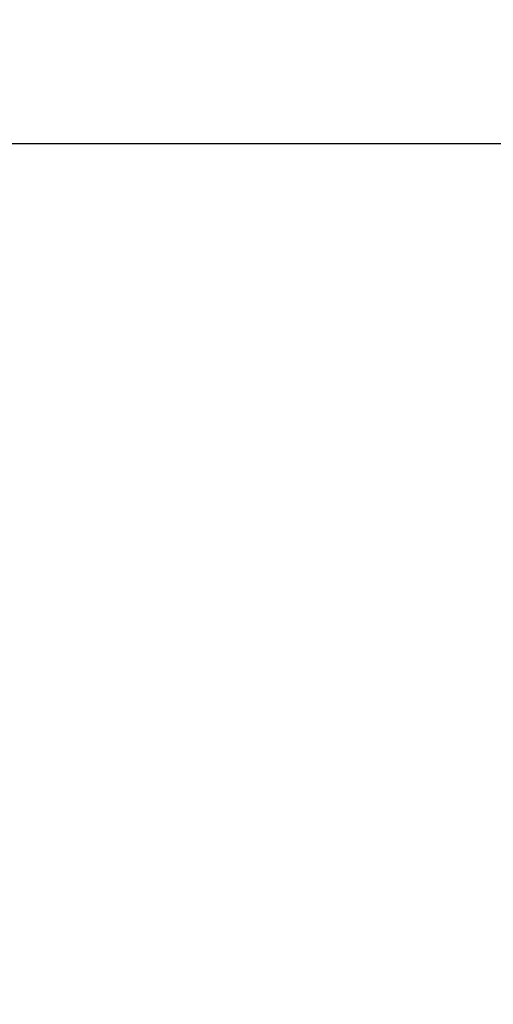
# Model space of a CAD drawing. Header units: millimetres. Extents: x -645 to 645, y -195 to 195.
# Tile 2 of 87: x -550 to -515, y -64 to 9. Entities that reach past the tile are written whole.
import ezdxf

# ---------------------------------------------------------------- set-up
doc = ezdxf.new("R2010")
doc.units = ezdxf.units.MM
doc.header["$MEASUREMENT"] = 0
doc.layers.add('Predefinito', color=7, linetype='Continuous', true_color=0x000000)

# ---------------------------------------------------------------- blocks, each defined once
blk = doc.blocks.new('062000094731')
at = {"layer": 'Predefinito'}
for p, q in [((-501, 0, 4), (-643, 0, 4)), ((-501, 0), (-643, 0))]:
    blk.add_line(p, q, dxfattribs=at)
for centre, radius in [((-450, 0, 2), 195), ((-450, 0, 4), 193), ((-450, 0), 193)]:
    blk.add_arc(centre, radius, 90, 270, dxfattribs=at)
blk = doc.blocks.new('Assem1')
at = {"layer": 'Predefinito', "extrusion": (-5.55112e-17, 0, -1), "rotation": 180}
blk.add_blockref('062000094731', (0, 0, 600), dxfattribs=at)

msp = doc.modelspace()

# ---------------------------------------------------------------- block references
at = {"layer": 'Predefinito'}
msp.add_blockref('Assem1', (0, 0), dxfattribs=at)

doc.saveas('drawing.dxf')
